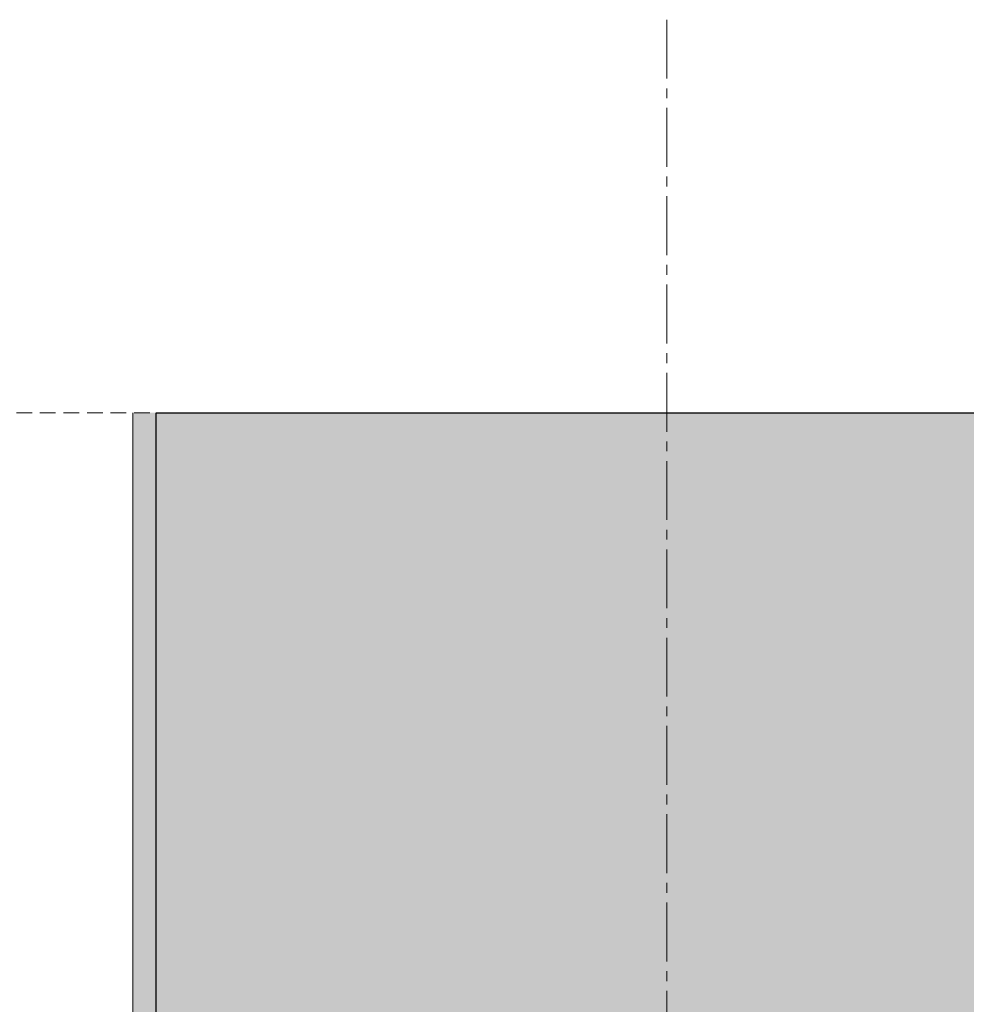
# Model space of a CAD drawing. Header units: millimetres. Extents: x -1427 to 10229, y -1578 to 5221.
# Tile 88 of 129: x 1572 to 1632, y -336 to -273. Entities that reach past the tile are written whole.
import ezdxf

# ---------------------------------------------------------------- set-up
doc = ezdxf.new("R2010")
doc.units = ezdxf.units.MM
doc.linetypes.add('2', pattern=[1.5, 1, -0.5])
doc.linetypes.add('CENTER2', pattern=[1.125, 0.75, -0.125, 0.125, -0.125])
for name, color, linetype, lineweight in [('A_wymiary', 7, 'Continuous', 5), ('Hatch_istn-sciana', 254, 'Continuous', 5), ('Istn-sciany', 2, 'Continuous', 30), ('Tynk', 8, 'Continuous', 18)]:
    doc.layers.add(name, color=color, linetype=linetype, lineweight=lineweight)

msp = doc.modelspace()

# ---------------------------------------------------------------- hatches: boundary and pattern name
at = {"layer": 'Hatch_istn-sciana'}
h = msp.add_hatch(color=256, dxfattribs=at)
h.paths.add_polyline_path([(1466.57322, -298.28454), (1420.57322, -298.28454), (1420.57322, -282.28454), (1378.57322, -282.28454), (1378.57322, -298.28454), (1271.57322, -298.28454), (1271.57322, -373.28454), (1466.57322, -373.28454)])
h.paths.add_polyline_path([(1811.57322, -298.28454), (1580.48705, -298.28454), (1580.48705, -373.28454), (1811.57322, -373.28454)])
h.paths.add_polyline_path([(2050.57322, -298.28454), (1998.57322, -298.28454), (1966.57322, -298.28454), (1966.57322, -338.28454), (1966.57322, -368.28454), (1966.57322, -373.28454), (2050.57322, -373.28454), (2050.57322, -368.28454), (2050.57322, -338.28454)])
at = {"layer": 'Tynk'}
h = msp.add_hatch(dxfattribs=at)
h.set_pattern_fill('AR-SAND', color=256, scale=0.01, angle=180, style=0)
h.set_pattern_definition([(127.5, (-5343.49306, 30837.4361), (-0.4894132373, -0.016000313), [0, -0.38608, 0, -0.4318, 0, -0.41275]), (97.5, (-5343.49306, 30837.4361), (-0.7168251, 0.449523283), [0, -0.20828, 0, -0.34798, 0, -0.13335]), (57.5, (-5343.49306, 30837.12367), (-0.0014371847, 0.79099237), [0, -0.127, 0, -0.4572, 0, -0.5969]), (47.5, (-5343.49306, 30837.1237), (-0.222929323, 0.763556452), [0, -0.0635, 0, -0.29972, 0, -0.3429])])
h.paths.add_polyline_path([(1580.33705, -361.09164), (1580.33705, -364.28117), (1579.02705, -364.28117), (1579.02705, -298.28454), (1580.48705, -298.28454), (1580.48705, -361.09164)])

# ---------------------------------------------------------------- linework, layer by layer
at = {"layer": 'A_wymiary', "linetype": 'CENTER2', "ltscale": 5}
msp.add_lwpolyline([(1613.01215, -273.24438), (1613.01215, -403.45642)], dxfattribs=at)
at = {"layer": 'A_wymiary', "linetype": '2'}
msp.add_lwpolyline([(1466.57322, -298.28454), (1582.57322, -298.28454)], dxfattribs=at)
at = {"layer": 'Istn-sciany'}
for p, q in [((1580.48705, -298.28454), (1811.57322, -298.28454)), ((1580.48705, -373.28454), (1580.48705, -298.28454))]:
    msp.add_line(p, q, dxfattribs=at)
at = {"layer": 'Tynk', "linetype": 'ByBlock'}
msp.add_lwpolyline([(1580.48705, -343.28454), (1580.48705, -364.28117), (1578.99216, -364.28117), (1578.98705, -298.28454)], dxfattribs=at)

doc.saveas('drawing.dxf')
